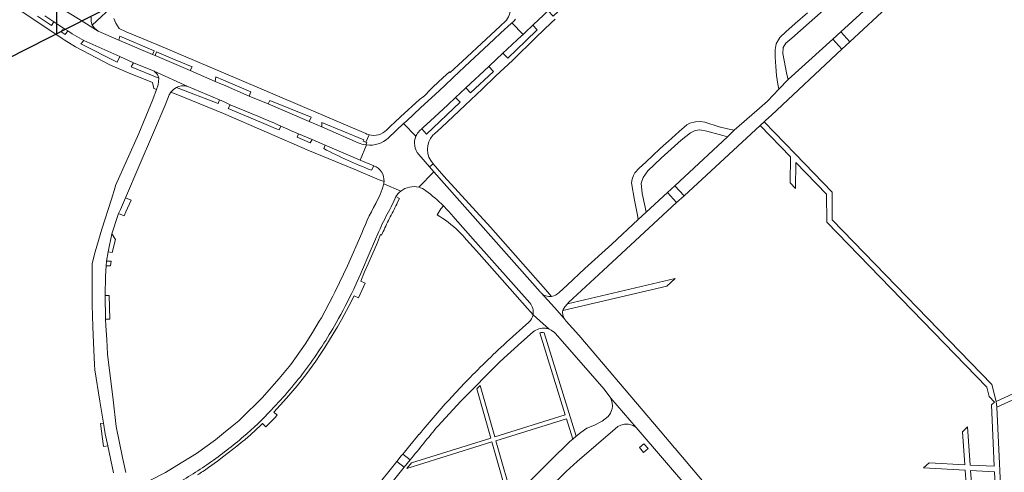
# Model space of a CAD drawing. Extents: x 148869 to 161638, y 453607 to 469810.
# Tile 135 of 256: x 152925 to 153287, y 462248 to 462414. Entities that reach past the tile are written whole.
import ezdxf

# ---------------------------------------------------------------- set-up
doc = ezdxf.new("R2010")
doc.units = 0
doc.layers.add('2024', color=160, linetype='CONTINUOUS')
doc.layers.add('2024 hatch', color=160, linetype='CONTINUOUS')
for name, color, linetype, lineweight in [('B-RO-VH-VERHARDING_ASFALT-GV', 251, 'CONTINUOUS', 18), ('B-RO-VH-VERHARDING_FUNDERING_ZAND-GV', 251, 'CONTINUOUS', 18), ('B-RO-VH-VERHARDING_HALFVERHARDING_GRIND-GV', 251, 'CONTINUOUS', 18), ('B-RO-VH-VERHARDING_STRAATBAKSTEEN-GV', 251, 'CONTINUOUS', 18)]:
    doc.layers.add(name, color=color, linetype=linetype, lineweight=lineweight)

msp = doc.modelspace()

# ---------------------------------------------------------------- hatches: boundary and pattern name
at = {"layer": '2024 hatch'}
h = msp.add_hatch(dxfattribs=at)
h.set_pattern_fill('ANSI31', color=256, scale=29.988, angle=45)
h.set_pattern_definition([(90, (0, 0), (-29.988, 0), [])])
h.paths.add_polyline_path([(153060.97, 462471.33), (152787.39, 462332.45), (152683.96, 462314.58), (152571.59, 462395.32), (152563.82, 462406.18), (152398.44, 462422.66), (152151.13, 462555.77), (152130.97, 462967.46), (151963.51, 463060.43), (151619.43, 463158.93), (151635.54, 463357.09), (152009.16, 463977.93), (152157.72, 463944.62), (152280.12, 463919.12), (152508.66, 464143.59), (152698.68, 463896.62), (152536.72, 463732.43), (152656.87, 463588.89), (152658.63, 463316.61), (152691.32, 463187.08), (152688.32, 463085.82), (152689.17, 463075.64), (152721.38, 462998.51), (152757.48, 462725.88), (152775.44, 462698.77), (152933.57, 462680.1)])

# ---------------------------------------------------------------- linework, layer by layer
at = {"layer": '2024', "flags": 128}
msp.add_lwpolyline([(152721.38, 462998.51), (152757.48, 462725.88), (152775.44, 462698.77), (152933.57, 462680.1), (153060.97, 462471.33), (152787.39, 462332.45), (152683.96, 462314.58), (152571.59, 462395.32), (152563.82, 462406.18), (152398.44, 462422.66), (152151.13, 462555.77), (152130.97, 462967.46)], dxfattribs=at)
at = {"layer": 'B-RO-VH-VERHARDING_ASFALT-GV', "flags": 128}
for points in [[(153259.7, 462440.27), (153257.02, 462437.79), (153248.96, 462430.29), (153240.03, 462421.96), (153237.73, 462420.04), (153226.59, 462409.94), (153229.96, 462406.23), (153244.95, 462420.18), (153249.7, 462424.55), (153252.16, 462426.83), (153258.9, 462433.03), (153275.8, 462448.6), (153272.56, 462452.12)], [(153198.46, 462376.95), (153199.08, 462377.51), (153201.11, 462379.4), (153227.03, 462403.51), (153223.63, 462407.25), (153207.28, 462392.41), (153203.91, 462388.9), (153199.68, 462384.52), (153195.78, 462381.08), (153187.52, 462373.79), (153185.04, 462371.39), (153165.7, 462353.47), (153169.09, 462349.8), (153196.99, 462375.59)], [(153227.03, 462403.51), (153229.96, 462406.23), (153226.59, 462409.94), (153223.63, 462407.25)], [(153166.34, 462347.25), (153169.09, 462349.8), (153165.7, 462353.47), (153162.94, 462350.92)], [(153063.67, 462252.31), (153066.38, 462250.2), (153068.54, 462252.87), (153065.83, 462254.98), (153065.29, 462254.32)]]:
    msp.add_lwpolyline(points, close=True, dxfattribs=at)
for points in [[(152902.38, 462433.11), (152940.79, 462407.49), (152941.57, 462407), (152945.69, 462404.4), (152958.34, 462397.8), (152965.14, 462394.83), (152974, 462391.28), (152974.4, 462389.15), (152975.41, 462388.78), (152976.03, 462390.47), (152976.32, 462392.97), (152966.18, 462397.09), (152966.95, 462398.54), (152961.91, 462400.8), (152961.02, 462398.79), (152947.65, 462405.5), (152948.78, 462406.78), (152944.42, 462409.23), (152943.56, 462409.79), (152942.82, 462410.28), (152941.95, 462408.95), (152940.42, 462409.95), (152940.92, 462410.69), (152942.03, 462410.79), (152937.71, 462413.62), (152936.88, 462412.27), (152931.72, 462415.65)], [(153049.5, 462369.24), (153036.09, 462375.01), (153031.44, 462376.98), (153016.42, 462383.51), (153009.49, 462386.35), (153000, 462390.41), (152999.3, 462390.71), (152996.91, 462391.73), (152987.82, 462395.73), (152981.74, 462398.3), (152974.88, 462401.21), (152974, 462401.58), (152961.55, 462406.88), (152954.04, 462410.2), (152954.03, 462410.2), (152946.75, 462414.66), (152939.97, 462418.82), (152937.79, 462419.98), (152919.73, 462432.06)], [(153129.08, 462426.84), (153130.81, 462424.95), (153120.98, 462415.64), (153119.14, 462417.57), (153118.63, 462417.09), (153117.47, 462416.01), (153113.7, 462412.46), (153113.56, 462412.34), (153115.17, 462410.62), (153110.95, 462406.59), (153104.35, 462400.29), (153102.59, 462402.07), (153097.63, 462397.45), (153097.41, 462397.24), (153099.15, 462395.39), (153090.74, 462387.48), (153088.96, 462389.37), (153088.8, 462389.23), (153085.22, 462385.88), (153086.95, 462384.05), (153074.55, 462372.42), (153072.8, 462374.32), (153072.02, 462373.59)], [(153107.2, 462414.54), (153106.68, 462413.94), (153106.19, 462413.47), (153105.81, 462413.2), (153109.96, 462408.96), (153110.71, 462409.66), (153113.56, 462412.34), (153113.7, 462412.46), (153117.47, 462416.01), (153118.63, 462417.09), (153119.14, 462417.57), (153124.92, 462422.96), (153125.73, 462423.71), (153121.21, 462428.54)], [(152951.41, 462415.33), (152951.49, 462413.75), (152951.86, 462412.39), (152960.26, 462420.23)], [(152960.26, 462420.23), (152951.86, 462412.39), (152952.72, 462411.27), (152954.03, 462410.2), (152954.04, 462410.2), (152961.55, 462406.88), (152962.02, 462408.3), (152974.54, 462402.94), (152974, 462401.58), (152974.88, 462401.21), (152975.38, 462402.55), (152982.32, 462399.66), (152988.51, 462397.08), (152987.82, 462395.73), (152996.91, 462391.73), (152997.23, 462393.4), (153000, 462392.21), (153010.11, 462387.87), (153009.49, 462386.35), (153016.42, 462383.51), (153016.98, 462384.78), (153032.16, 462378.66), (153031.44, 462376.98), (153036.09, 462375.01), (153036.06, 462376.61), (153051.49, 462370.28), (153051.32, 462369.85), (153052.29, 462369.47), (153053.46, 462372.15)], [(152934.48, 462415.74), (152937.71, 462413.62), (152942.03, 462410.79), (152942.82, 462410.28), (152943.56, 462409.79), (152944.42, 462409.23), (152948.78, 462406.78), (152961.91, 462400.8), (152966.95, 462398.54), (152974.62, 462395.47), (152986.9, 462389.88), (152998.56, 462384.94), (153000, 462384.3), (153002.48, 462383.19), (153013.23, 462378.73), (153014.56, 462378.15), (153018.69, 462376.35), (153019.69, 462375.92), (153021.03, 462375.34), (153023.67, 462374.19), (153024.65, 462373.76), (153027.59, 462372.5), (153032.56, 462370.36), (153037.29, 462368.3), (153050.22, 462362.88), (153052.55, 462368.41)], [(152946.75, 462414.66), (152954.03, 462410.2), (152952.72, 462411.27), (152951.86, 462412.39), (152951.49, 462413.75), (152951.41, 462415.33)], [(153053.18, 462372.23), (153052.68, 462372.41), (153052.21, 462372.61), (153027.3, 462383.22), (153000, 462394.88), (152975.58, 462405.32), (152964.32, 462409.9), (152961.77, 462411.15), (152960.44, 462413.07), (152959.76, 462414.81)], [(153060.53, 462371), (153066.14, 462376.25), (153067.14, 462377.16), (153072.44, 462382.1), (153077.67, 462386.97), (153081.09, 462390.16), (153084.46, 462393.3), (153090.42, 462398.85), (153093.89, 462402.09), (153099.24, 462407.08), (153101.85, 462409.51), (153105.59, 462412.99), (153105.81, 462413.2), (153106.19, 462413.47), (153106.68, 462413.94), (153107.2, 462414.54)], [(153076.88, 462372.03), (153077.46, 462372.53), (153080.09, 462374.85), (153088.68, 462382.98), (153094.93, 462388.91), (153099.98, 462393.77), (153106.06, 462399.43), (153114.83, 462407.97), (153120.26, 462413.18), (153121.73, 462414.6)], [(153103.84, 462414.17), (153102.98, 462413.36), (153102.17, 462412.61), (153101.54, 462412.03), (153096.49, 462407.26), (153087.78, 462399.12), (153083.19, 462395), (153082.93, 462395.25), (153080.53, 462393.02), (153077.01, 462389.79), (153075.94, 462388.81), (153075.49, 462388.31), (153074.27, 462386.88), (153073.79, 462386.43), (153073.26, 462386.01), (153071.93, 462385.11), (153065.02, 462378.74), (153062.76, 462376.66), (153061.41, 462375.4), (153059.85, 462373.89)], [(153072.02, 462373.59), (153072.8, 462374.32), (153073.35, 462374.82), (153077.45, 462378.62), (153082.34, 462383.19), (153085.22, 462385.88), (153088.8, 462389.23), (153088.96, 462389.37), (153097.41, 462397.24), (153097.63, 462397.45), (153102.59, 462402.07), (153104.2, 462403.58), (153107.85, 462406.98), (153109.28, 462408.32), (153109.96, 462408.96), (153105.81, 462413.2), (153105.59, 462412.99), (153101.85, 462409.51), (153099.24, 462407.08), (153093.89, 462402.09), (153090.42, 462398.85), (153084.46, 462393.3), (153081.09, 462390.16), (153077.67, 462386.97), (153072.44, 462382.1), (153067.14, 462377.16), (153066.14, 462376.25), (153070.66, 462371.69)], [(152964.21, 462248.22), (152962.93, 462253.74), (152960.68, 462265.08), (152959.56, 462274.97), (152957.42, 462291.68), (152957.14, 462297.09), (152956.85, 462302.07), (152956.71, 462304.5), (152956.6, 462313.16), (152956.71, 462320.23), (152956.97, 462324.09), (152957.08, 462325.81), (152957.7, 462329.21), (152959.06, 462335.76), (152961.23, 462342.51), (152961.53, 462343.22), (152962.19, 462344.75), (152964.05, 462349.07), (152969.08, 462360.77), (152974.37, 462372.96), (152978.56, 462383.03), (152980.04, 462386.74), (152980.64, 462387.78), (152981.74, 462388.85), (152982.79, 462389.55), (152983.45, 462389.87), (152984.56, 462390.09), (152985.73, 462390.11), (152986.9, 462389.88), (152974.62, 462395.47), (152975.82, 462394.3), (152976.32, 462392.97), (152976.03, 462390.47), (152975.41, 462388.78), (152974.03, 462385.05), (152968.94, 462372.63), (152960.43, 462353.56), (152960.25, 462352.97), (152958.85, 462348.54), (152955.37, 462337.58), (152952.86, 462329.23), (152951.79, 462324.87), (152951.79, 462319.76), (152951.77, 462309.62), (152952.08, 462301.86), (152952.33, 462295.81), (152952.66, 462287.91), (152952.75, 462285.96), (152954.57, 462274.46), (152955.94, 462266.39), (152956.62, 462262.45), (152956.8, 462261.36), (152957.51, 462258.05), (152959.63, 462248.15)], [(153036.79, 462367.09), (153037.29, 462368.3), (153032.56, 462370.36), (153031.88, 462369.16), (153027.07, 462371.3), (153027.59, 462372.5), (153024.65, 462373.76), (153023.67, 462374.19), (153021.03, 462375.34), (153020.4, 462373.94), (153019.09, 462374.49), (153013.94, 462376.67), (153001.77, 462381.81), (153002.48, 462383.19), (153000, 462384.3), (152998.56, 462384.94), (152998.07, 462383.63), (152982.79, 462389.55), (152981.74, 462388.85), (152980.64, 462387.78), (152982.6, 462386.99), (153000, 462379.91), (153031.62, 462366.3), (153048.02, 462359.49)], [(153070.66, 462371.69), (153066.14, 462376.25), (153060.53, 462371)], [(153053.46, 462372.15), (153052.29, 462369.47), (153052.6, 462369.34), (153052.22, 462368.45)], [(153052.55, 462368.41), (153050.22, 462362.88), (153055.15, 462360.8), (153055.15, 462360.8)], [(153071.71, 462352.93), (153077.26, 462358.51), (153075.65, 462360.36), (153071.72, 462364.9)], [(153071.72, 462364.9), (153075.65, 462360.36), (153076.96, 462361.49)], [(153055.15, 462360.8), (153054.4, 462359.13)], [(153098.01, 462338.21), (153080.84, 462356.97), (153076.96, 462361.49), (153075.65, 462360.36), (153077.26, 462358.51), (153116.2, 462314.53)], [(153048.02, 462359.49), (153057.18, 462355.68), (153058.95, 462354.96)], [(153116.2, 462314.53), (153077.26, 462358.51), (153071.71, 462352.93)], [(153065.11, 462351.51), (153058.86, 462354.21), (153058.29, 462352.14)], [(153058.86, 462354.21), (153065.11, 462351.51)], [(153063.94, 462347.38), (153064.58, 462348.75), (153063.31, 462349.47), (153062.38, 462347.46)], [(153062.38, 462347.46), (153063.31, 462349.47)], [(153121.5, 462308.74), (153125.05, 462304.8), (153124.57, 462305.98), (153124.48, 462307.22), (153124.62, 462307.74), (153124.71, 462308.06), (153125.26, 462309.09), (153126.23, 462310.16), (153126.61, 462310.59), (153139.43, 462322.38), (153166.34, 462347.25), (153162.94, 462350.92), (153155.15, 462343.7), (153152.26, 462341.02), (153142.51, 462332.02), (153132.67, 462323.08), (153126.16, 462316.98), (153123.18, 462314.27)], [(153080.76, 462346.03), (153079.76, 462344.97), (153078.39, 462342.8)], [(153112.43, 462310.49), (153092.57, 462332.92), (153084.24, 462342.33)], [(153084.24, 462342.33), (153092.57, 462332.92), (153112.43, 462310.49)], [(153050.74, 462336.1), (153045.52, 462324.08), (153042.62, 462317.99), (153040.89, 462314.36), (153040.21, 462312.93), (153036, 462304.99), (153035.16, 462303.75), (153032.73, 462299.58), (153032.73, 462299.58), (153029.94, 462295.34), (153024.75, 462287.9), (153020.48, 462282.71), (153014.16, 462275.71), (153006.46, 462268.09), (153005.61, 462267.24), (153003.17, 462265.24)], [(153011.17, 462263.22), (153014.34, 462266.22), (153015.53, 462264.97), (153018.73, 462268.16), (153019.76, 462269.25), (153018.48, 462270.42), (153023.17, 462275.59), (153027.05, 462280.1), (153030.25, 462284.05), (153033.86, 462289.12), (153035.55, 462291.58), (153037.18, 462294.07), (153040.32, 462299.13), (153041.84, 462301.7), (153043.3, 462304.29), (153046.14, 462309.53), (153047.97, 462313.07), (153049.54, 462312.3), (153052.02, 462317.77), (153050.41, 462318.46), (153051.83, 462321.86), (153053.1, 462324.85), (153053.8, 462326.5), (153055.29, 462329.87), (153056.53, 462332.58), (153056.97, 462333.62), (153056.89, 462333.66), (153057.69, 462335.53), (153058.07, 462335.37), (153058.65, 462336.63)], [(153057.07, 462336.72), (153053.85, 462329.38), (153050.31, 462321.06), (153049.09, 462318.32), (153047.87, 462315.56)], [(153047.87, 462315.56), (153049.09, 462318.32), (153050.31, 462321.06), (153053.85, 462329.38), (153057.07, 462336.72)], [(153120.45, 462312.86), (153118.23, 462315.38), (153098.01, 462338.21)], [(153088.47, 462334.47), (153089.19, 462333.67), (153092.83, 462329.62), (153097.68, 462324.14), (153111.66, 462308.4), (153112.7, 462307.19), (153113.65, 462306.16)], [(153116.57, 462314.14), (153121.5, 462308.74)], [(153151.55, 462264.8), (153151.55, 462264.79), (153172.34, 462240.58), (153180.57, 462230.75), (153184.95, 462234.51), (153183.79, 462235.86), (153181.84, 462238.14), (153167.11, 462255.51), (153165.79, 462257.06), (153165.54, 462257.36), (153160.32, 462263.52), (153130.43, 462298.68), (153125.84, 462303.79), (153125.05, 462304.8), (153121.5, 462308.74), (153116.57, 462314.14)], [(153119.61, 462300.83), (153116.19, 462303.95), (153113.65, 462306.16)], [(153113.65, 462306.16), (153116.19, 462303.95), (153119.61, 462300.83)], [(153112.15, 462303.42), (153103.95, 462296.04)], [(153078.65, 462265.26), (153087.14, 462274.41), (153101.61, 462289), (153109.42, 462296.09), (153113.72, 462299.81)], [(153121.88, 462299.23), (153139.71, 462278.82), (153142.14, 462275.54), (153151.55, 462264.8)], [(153088.66, 462281.19), (153083.75, 462275.92)], [(153119.54, 462242.54), (153125.84, 462248.59), (153129.83, 462252.28), (153143.74, 462264.31), (153144.78, 462265.13), (153145.89, 462265.68), (153147.18, 462265.97), (153148.63, 462266.01), (153150.4, 462265.52), (153151.55, 462264.8), (153142.14, 462275.54), (153142.7, 462273.8), (153142.78, 462272.56), (153142.64, 462271.6), (153142.6, 462271.32), (153142.07, 462270.02), (153141.16, 462268.8), (153139.04, 462267.15), (153136.17, 462265.69), (153133.38, 462264.51), (153131.15, 462262.96), (153129.44, 462261.54), (153128.19, 462260.5), (153127.2, 462259.68), (153120, 462252.71), (153112.53, 462245.25)], [(153003.17, 462265.24), (153000, 462262.65), (152999.3, 462262.08), (152997.11, 462260.28), (152990.06, 462255.27), (152982.88, 462250.78), (152978.69, 462248.27), (152973.24, 462245.47), (152971.02, 462244.67), (152971.02, 462244.67), (152956.82, 462238.59), (152954.6, 462237.59), (152948.08, 462235.55), (152942.24, 462234.05), (152936.95, 462232.96), (152927.08, 462231.26), (152893.83, 462225.97), (152893.6, 462225.94), (152889.15, 462225.32), (152889.91, 462219.87), (152913.05, 462223.4), (152917.91, 462224.15), (152923.7, 462224.97), (152937.95, 462226.99)], [(152994.49, 462250.05), (152997.81, 462252.44), (153000.17, 462254.23), (153004.89, 462257.87), (153007.17, 462259.77)], [(153071.85, 462262.24), (153071.76, 462262.32), (153071.18, 462261.6), (153068.39, 462258.15), (153066.44, 462255.74), (153065.83, 462254.98), (153068.54, 462252.87)], [(153061.45, 462244.05), (153066.38, 462250.2), (153063.67, 462252.31), (153063.18, 462251.7), (153059.77, 462247.47), (153059.1, 462246.64), (153055.5, 462242.19)]]:
    msp.add_lwpolyline(points, dxfattribs=at)
at = {"layer": 'B-RO-VH-VERHARDING_ASFALT-GV'}
for points in [[(153105.04, 462419.53, -0.256003), (153103.84, 462414.17)], [(153052.55, 462368.41, 0.227004), (153060.53, 462371)], [(153060.53, 462371, -0.227004), (153052.55, 462368.41)], [(153053.46, 462372.15, -0.015177), (153053.18, 462372.23)], [(153059.85, 462373.89, -0.275471), (153053.46, 462372.15)], [(153071.72, 462364.9, -0.29036), (153070.66, 462371.69)], [(153070.66, 462371.69, 0.29036), (153071.72, 462364.9)], [(153072.02, 462373.59, 0.091379), (153070.66, 462371.69)], [(153070.66, 462371.69, -0.091379), (153072.02, 462373.59)], [(153076.96, 462361.49, -0.384206), (153076.88, 462372.03)], [(153052.22, 462368.45, -0.063742), (153049.5, 462369.24)], [(153052.22, 462368.45, 0.008808), (153052.55, 462368.41)], [(153052.55, 462368.41, -0.008808), (153052.22, 462368.45)], [(153054.4, 462359.13, -0.028091), (153036.79, 462367.09)], [(153058.95, 462354.96, 0.329408), (153055.15, 462360.8)], [(153055.15, 462360.8, -0.329408), (153058.95, 462354.96)], [(153058.95, 462354.96, -0.033472), (153058.86, 462354.21)], [(153065.11, 462351.51, -0.222171), (153071.71, 462352.93)], [(153071.71, 462352.93, -0.090095), (153074.24, 462351.64)], [(153058.29, 462352.14, -0.030145), (153056.7, 462348.49)], [(153063.31, 462349.47, -0.109633), (153065.11, 462351.51)], [(153074.24, 462351.64, -0.040431), (153080.76, 462346.03)], [(153056.7, 462348.49, 0.028162), (153050.74, 462336.1)], [(153062.38, 462347.46, -0.021069), (153060.58, 462343.89)], [(153060.58, 462343.89, 0.021069), (153062.38, 462347.46)], [(153061.22, 462342.03, 0.014323), (153063.94, 462347.38)], [(153084.24, 462342.33, 0.016724), (153080.76, 462346.03)], [(153080.76, 462346.03, -0.016724), (153084.24, 462342.33)], [(153060.58, 462343.89, 0.024128), (153057.07, 462336.72)], [(153057.07, 462336.72, -0.024128), (153060.58, 462343.89)], [(153058.65, 462336.63, -0.024225), (153061.22, 462342.03)], [(153078.39, 462342.8, -0.061405), (153086.28, 462336.79)], [(153086.28, 462336.79, -0.019492), (153088.47, 462334.47)], [(153047.87, 462315.56, -0.017595), (153041.37, 462303.18)], [(153041.37, 462303.18, 0.017595), (153047.87, 462315.56)], [(153116.2, 462314.53, 0.031633), (153116.57, 462314.14)], [(153116.57, 462314.14, -0.031633), (153116.2, 462314.53)], [(153120.45, 462312.86, -0.231508), (153116.57, 462314.14)], [(153116.57, 462314.14, 0.231508), (153120.45, 462312.86)], [(153123.18, 462314.27, -0.169921), (153120.45, 462312.86)], [(153113.65, 462306.16, 0.233688), (153112.43, 462310.49)], [(153112.43, 462310.49, -0.233688), (153113.65, 462306.16)], [(153113.65, 462306.16, -0.158257), (153112.15, 462303.42)], [(153041.37, 462303.18, -0.027566), (153030.53, 462286.38)], [(153030.53, 462286.38, 0.027566), (153041.37, 462303.18)], [(153113.72, 462299.81, -0.211425), (153118.21, 462301.17)], [(153118.21, 462301.17, -0.063653), (153119.61, 462300.83)], [(153119.61, 462300.83, -0.120876), (153121.88, 462299.23)], [(153103.95, 462296.04, 0.017785), (153088.66, 462281.19)], [(153030.53, 462286.38, -0.026507), (153017.56, 462271.14)], [(153017.56, 462271.14, 0.026507), (153030.53, 462286.38)], [(153083.75, 462275.92, 0.017748), (153071.85, 462262.24)], [(153017.56, 462271.14, -0.025881), (153007.42, 462261.45)], [(153007.42, 462261.45, 0.025881), (153017.56, 462271.14)], [(153007.17, 462259.77, 0.017712), (153011.17, 462263.22)], [(153068.54, 462252.87, -0.003859), (153078.65, 462265.26)], [(153007.42, 462261.45, -0.021756), (152994.77, 462251.68)], [(152994.77, 462251.68, 0.021756), (153007.42, 462261.45)], [(152994.77, 462251.68, -0.024888), (152981.16, 462243.21)], [(152981.16, 462243.21, 0.024888), (152994.77, 462251.68)], [(152990.44, 462247.38, 0.013074), (152994.49, 462250.05)]]:
    msp.add_lwpolyline(points, format="xyb", dxfattribs=at)
at = {"layer": 'B-RO-VH-VERHARDING_FUNDERING_ZAND-GV', "flags": 128}
for points in [[(153285.9, 462228.27), (153283.92, 462272.27), (153283.58, 462274.31), (153282.06, 462280.52), (153223.46, 462340.95), (153223.39, 462351.12), (153209.84, 462365.16), (153198.46, 462376.95), (153196.99, 462375.59), (153208.12, 462364.06), (153208.03, 462354.53), (153210.01, 462352.41), (153210.1, 462362.01), (153221.4, 462350.31), (153221.47, 462340.13), (153280.24, 462279.52), (153281.08, 462276.11), (153282.97, 462274.08), (153281.88, 462273.08), (153282.9, 462250.53), (153274.11, 462251.01), (153273.14, 462264.97), (153271.26, 462263.22), (153272.1, 462251.11), (153258.99, 462251.83), (153256.95, 462249.94), (153272.24, 462249.1), (153272.84, 462240.51)], [(153094.24, 462280.16), (153093.03, 462278.94), (153098.15, 462260.91), (153068.99, 462251.84), (153067.3, 462249.74), (153098.56, 462259.47), (153105.5, 462235.06), (153106.68, 462236.39), (153099.99, 462259.92), (153125.88, 462267.98), (153128.19, 462260.5), (153129.44, 462261.54), (153117.72, 462299.51)], [(153116.14, 462299.55), (153125.44, 462269.41), (153099.58, 462261.36), (153094.24, 462280.16)], [(153291.37, 462277.83), (153283.58, 462274.31), (153283.92, 462272.27), (153292.2, 462276)]]:
    msp.add_lwpolyline(points, dxfattribs=at)
for points in [[(153162.79, 462316.66), (153165.75, 462319.4), (153126.23, 462310.16), (153125.26, 462309.09), (153124.71, 462308.06), (153124.62, 462307.74)], [(152957.51, 462258.05), (152956.8, 462261.36), (152956.62, 462262.45), (152955.94, 462266.39), (152954.89, 462266.22), (152956.03, 462257.78)], [(153274.79, 462241.28), (153274.25, 462248.99), (153282.99, 462248.52), (153283.82, 462230.17)]]:
    msp.add_lwpolyline(points, close=True, dxfattribs=at)
at = {"layer": 'B-RO-VH-VERHARDING_FUNDERING_ZAND-GV'}
msp.add_lwpolyline([(153117.72, 462299.51, 0.082741), (153116.14, 462299.55)], format="xyb", dxfattribs=at)
at = {"layer": 'B-RO-VH-VERHARDING_HALFVERHARDING_GRIND-GV', "flags": 128}
msp.add_lwpolyline([(152957.7, 462329.21), (152959.17, 462328.95), (152960.43, 462333.69), (152959.06, 462335.76)], close=True, dxfattribs=at)
at = {"layer": 'B-RO-VH-VERHARDING_STRAATBAKSTEEN-GV', "flags": 128}
msp.add_lwpolyline([(153214.34, 462416.82), (153209.88, 462413.01), (153206.41, 462409.97), (153204.18, 462407.78), (153202.83, 462405.49), (153202.57, 462403.25), (153202.55, 462400.64), (153202.77, 462397.22), (153203.05, 462393.93), (153203.46, 462390.68), (153203.91, 462388.9), (153207.28, 462392.41), (153206.79, 462394.22), (153205.36, 462401.96), (153205.48, 462404.14), (153206.48, 462405.74), (153208.63, 462407.56), (153223.4, 462420.69)], dxfattribs=at)
for points in [[(153183.31, 462371.88), (153185.04, 462371.39), (153187.52, 462373.79), (153184.99, 462374.29), (153181.97, 462375.05), (153176.66, 462376.72), (153175.15, 462377.07), (153173.27, 462376.89), (153171.14, 462376.42), (153170.04, 462375.82), (153167.22, 462373.41), (153163.3, 462369.69), (153162.48, 462369.03), (153160.17, 462366.95), (153155.07, 462362.12), (153152.55, 462359.86), (153151, 462358.18), (153150.54, 462357.22), (153150.01, 462355.88), (153149.81, 462354.57), (153150.83, 462348.15), (153151.96, 462342.6), (153152.26, 462341.02), (153155.15, 462343.7), (153154.76, 462345.54), (153153.69, 462350.61), (153153.28, 462354.35), (153154.12, 462356.47), (153155.76, 462358.88), (153160.65, 462363.59), (153167.97, 462370.15), (153171.45, 462372.8), (153173.14, 462373.71), (153174.83, 462373.91), (153177.38, 462373.46)], [(152964.17, 462343.9), (152966.12, 462348.18), (152964.05, 462349.07), (152962.19, 462344.75), (152961.53, 462343.22), (152963.59, 462342.41)], [(152958.8, 462325.75), (152957.08, 462325.81), (152956.97, 462324.09), (152958.49, 462324.06)], [(152958.3, 462304.5), (152958.06, 462313.21), (152956.6, 462313.16), (152956.71, 462304.5)], [(153154.18, 462255.64), (153155.86, 462257.07), (153154.35, 462258.8), (153152.68, 462257.38)]]:
    msp.add_lwpolyline(points, close=True, dxfattribs=at)

doc.saveas('drawing.dxf')
